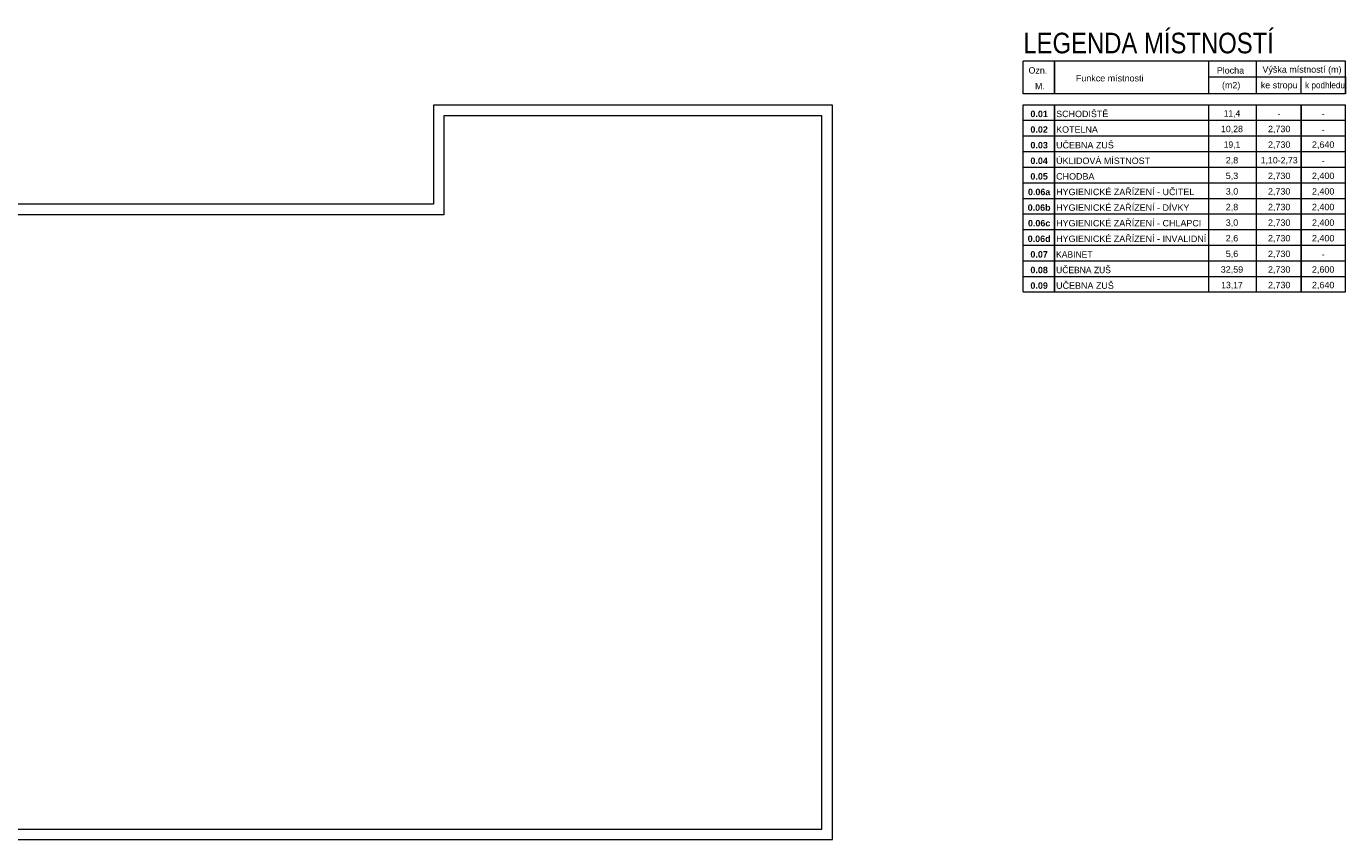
# Model space of a CAD drawing. Header units: millimetres. Extents: x -18118 to 32514, y -63087 to -43953.
# Tile 8 of 8: x 10075 to 32514, y -57777 to -43953. Entities that reach past the tile are written whole.
import ezdxf

# ---------------------------------------------------------------- set-up
doc = ezdxf.new("R2010")
doc.units = ezdxf.units.MM
doc.layers.add('XR$1$LEGENDA MÍSTNOSTÍ_1', color=7, linetype='Continuous', lineweight=25)
doc.layers.add('XR$2$1.PP - SLEPY_1', color=7, linetype='Continuous', lineweight=25)
doc.styles.add('ARIAL', font='ARIAL.TTF')

# ---------------------------------------------------------------- blocks, each defined once
blk = doc.blocks.new('KOMPLEXNÍ OBJEKT_1')
at = {"layer": 'XR$1$LEGENDA MÍSTNOSTÍ_1', "color": 7, "linetype": 'Continuous', "lineweight": 13}
for p, q in [((31755, -45284), (31755, -45550)), ((31755, -45550), (31755, -45284)), ((31755, -45284), (32514, -45284)), ((32514, -45550), (32514, -45284)), ((31755, -45550), (32514, -45550))]:
    blk.add_line(p, q, dxfattribs=at)
at = {"layer": 'XR$1$LEGENDA MÍSTNOSTÍ_1', "color": 7, "linetype": 'Continuous', "lineweight": 25, "insert": (32132, -45442), "char_height": 109, "width": 103.82, "attachment_point": 5, "style": 'ARIAL'}
blk.add_mtext('\\W0.97;-', dxfattribs=at)
blk = doc.blocks.new('KOMPLEXNÍ OBJEKT_2')
at = {"layer": 'XR$1$LEGENDA MÍSTNOSTÍ_1', "color": 7, "linetype": 'Continuous', "lineweight": 13}
for p, q in [((31755, -46080), (31755, -46345)), ((31755, -46345), (31755, -46080)), ((31755, -46080), (32514, -46080)), ((32514, -46345), (32514, -46080)), ((31755, -46345), (32514, -46345))]:
    blk.add_line(p, q, dxfattribs=at)
at = {"layer": 'XR$1$LEGENDA MÍSTNOSTÍ_1', "color": 7, "linetype": 'Continuous', "lineweight": 25, "insert": (32132, -46238), "char_height": 109, "width": 103.82, "attachment_point": 5, "style": 'ARIAL'}
blk.add_mtext('\\W0.97;-', dxfattribs=at)
blk = doc.blocks.new('KOMPLEXNÍ OBJEKT_3')
at = {"layer": 'XR$1$LEGENDA MÍSTNOSTÍ_1', "color": 7, "linetype": 'Continuous', "lineweight": 13}
for p, q in [((27032, -45284), (27564, -45284)), ((27032, -45550), (27032, -45284)), ((27564, -45284), (27564, -45550)), ((27564, -45550), (27564, -45284)), ((27564, -45284), (30190, -45284)), ((30190, -45550), (30190, -45284)), ((30190, -45284), (30997, -45284)), ((30997, -45550), (30997, -45284)), ((30997, -45284), (31755, -45284)), ((27032, -45550), (27564, -45550)), ((27564, -45550), (30190, -45550)), ((30190, -45550), (30997, -45550)), ((30997, -45550), (31755, -45550))]:
    blk.add_line(p, q, dxfattribs=at)
at = {"layer": 'XR$1$LEGENDA MÍSTNOSTÍ_1', "color": 7, "linetype": 'Continuous', "lineweight": 13, "insert": (27301, -45442), "char_height": 108.97, "width": 350.89, "attachment_point": 5, "style": 'ARIAL'}
blk.add_mtext('\\A1;{\\fArial|i0|b1;\\H108.970467;\\W1.000000;\\C7;0.01}\\P', dxfattribs=at)
at = {"layer": 'XR$1$LEGENDA MÍSTNOSTÍ_1', "color": 7, "linetype": 'Continuous', "lineweight": 25, "style": 'ARIAL'}
for s, insert, char_height, width, attachment_point in [('\\W1.00;SCHODIŠTĚ', (27590, -45442), 108.97, 944.46, 4), ('\\W0.95;11,4', (30581, -45442), 108.97, 349.47, 5), ('\\W0.97;-', (31380, -45442), 109, 103.82, 5)]:
    blk.add_mtext(s, dxfattribs=dict(at, insert=insert, char_height=char_height, width=width, attachment_point=attachment_point))
blk = doc.blocks.new('KOMPLEXNÍ OBJEKT_4')
at = {"layer": 'XR$1$LEGENDA MÍSTNOSTÍ_1', "color": 7, "linetype": 'Continuous', "lineweight": 13}
for p, q in [((27032, -45815), (27032, -45550)), ((27032, -45550), (27564, -45550)), ((27564, -45550), (27564, -45815)), ((27564, -45815), (27564, -45550)), ((27564, -45550), (30190, -45550)), ((30190, -45815), (30190, -45550)), ((30190, -45550), (30997, -45550)), ((30997, -45815), (30997, -45550)), ((30997, -45550), (31755, -45550)), ((27032, -45815), (27564, -45815)), ((27564, -45815), (30190, -45815)), ((30190, -45815), (30997, -45815)), ((30997, -45815), (31755, -45815))]:
    blk.add_line(p, q, dxfattribs=at)
at = {"layer": 'XR$1$LEGENDA MÍSTNOSTÍ_1', "color": 7, "linetype": 'Continuous', "lineweight": 13, "insert": (27301, -45707), "char_height": 108.97, "width": 352.38, "attachment_point": 5, "style": 'ARIAL'}
blk.add_mtext('\\A1;{\\fArial|i0|b1;\\H108.970467;\\W1.000000;\\C7;0.02}\\P', dxfattribs=at)
at = {"layer": 'XR$1$LEGENDA MÍSTNOSTÍ_1', "color": 7, "linetype": 'Continuous', "lineweight": 25, "char_height": 108.97, "style": 'ARIAL'}
for s, insert, width, attachment_point in [('\\W1.00;KOTELNA', (27590, -45707), 766.45, 4), ('\\W0.98;10,28', (30581, -45707), 436.67, 5), ('\\W1.00;2,730', (31384, -45707), 437.85, 5)]:
    blk.add_mtext(s, dxfattribs=dict(at, insert=insert, width=width, attachment_point=attachment_point))
blk = doc.blocks.new('KOMPLEXNÍ OBJEKT_5')
at = {"layer": 'XR$1$LEGENDA MÍSTNOSTÍ_1', "color": 7, "linetype": 'Continuous', "lineweight": 13}
for p, q in [((27032, -46080), (27032, -45815)), ((27032, -45815), (27564, -45815)), ((27564, -45815), (27564, -46080)), ((27564, -46080), (27564, -45815)), ((27564, -45815), (30190, -45815)), ((30190, -46080), (30190, -45815)), ((30190, -45815), (30997, -45815)), ((30997, -46080), (30997, -45815)), ((30997, -45815), (31755, -45815)), ((27032, -46080), (27564, -46080)), ((27564, -46080), (30190, -46080)), ((30190, -46080), (30997, -46080)), ((30997, -46080), (31755, -46080))]:
    blk.add_line(p, q, dxfattribs=at)
at = {"layer": 'XR$1$LEGENDA MÍSTNOSTÍ_1', "color": 7, "linetype": 'Continuous', "lineweight": 13, "insert": (27301, -45973), "char_height": 108.97, "width": 352.38, "attachment_point": 5, "style": 'ARIAL'}
blk.add_mtext('\\A1;{\\fArial|i0|b1;\\H108.970467;\\W1.000000;\\C7;0.03}\\P', dxfattribs=at)
at = {"layer": 'XR$1$LEGENDA MÍSTNOSTÍ_1', "color": 7, "linetype": 'Continuous', "lineweight": 25, "char_height": 108.97, "style": 'ARIAL'}
for s, insert, width, attachment_point in [('\\W1.00;UČEBNA ZUŠ', (27590, -45973), 1038.98, 4), ('\\W0.95;19,1', (30581, -45973), 349.47, 5), ('\\W1.00;2,730', (31384, -45973), 437.85, 5)]:
    blk.add_mtext(s, dxfattribs=dict(at, insert=insert, width=width, attachment_point=attachment_point))
blk = doc.blocks.new('KOMPLEXNÍ OBJEKT_6')
at = {"layer": 'XR$1$LEGENDA MÍSTNOSTÍ_1', "color": 7, "linetype": 'Continuous', "lineweight": 13}
for p, q in [((27032, -46345), (27032, -46080)), ((27032, -46080), (27564, -46080)), ((27564, -46080), (27564, -46345)), ((27564, -46345), (27564, -46080)), ((27564, -46080), (30190, -46080)), ((30190, -46345), (30190, -46080)), ((30190, -46080), (30997, -46080)), ((30997, -46345), (30997, -46080)), ((30997, -46080), (31755, -46080)), ((27032, -46345), (27564, -46345)), ((27564, -46345), (30190, -46345)), ((30190, -46345), (30997, -46345)), ((30997, -46345), (31755, -46345))]:
    blk.add_line(p, q, dxfattribs=at)
at = {"layer": 'XR$1$LEGENDA MÍSTNOSTÍ_1', "color": 7, "linetype": 'Continuous', "lineweight": 13, "insert": (27301, -46238), "char_height": 108.97, "width": 352.38, "attachment_point": 5, "style": 'ARIAL'}
blk.add_mtext('\\A1;{\\fArial|i0|b1;\\H108.970467;\\W1.000000;\\C7;0.04}\\P', dxfattribs=at)
at = {"layer": 'XR$1$LEGENDA MÍSTNOSTÍ_1', "color": 7, "linetype": 'Continuous', "lineweight": 25, "style": 'ARIAL'}
for s, insert, char_height, width, attachment_point in [('\\W1.00;ÚKLIDOVÁ MÍSTNOST', (27590, -46238), 108.97, 1654.57, 4), ('\\W1.00;2,8', (30581, -46238), 109, 266.84, 5), ('\\W0.98;1,10-2,73', (31384, -46238), 108.97, 699.85, 5)]:
    blk.add_mtext(s, dxfattribs=dict(at, insert=insert, char_height=char_height, width=width, attachment_point=attachment_point))
blk = doc.blocks.new('KOMPLEXNÍ OBJEKT_7')
at = {"layer": 'XR$1$LEGENDA MÍSTNOSTÍ_1', "color": 7, "linetype": 'Continuous', "lineweight": 13}
for p, q in [((27032, -46611), (27032, -46345)), ((27032, -46345), (27564, -46345)), ((27564, -46345), (27564, -46611)), ((27564, -46611), (27564, -46345)), ((27564, -46345), (30190, -46345)), ((30190, -46611), (30190, -46345)), ((30190, -46345), (30997, -46345)), ((30997, -46611), (30997, -46345)), ((30997, -46345), (31755, -46345)), ((27032, -46611), (27564, -46611)), ((27564, -46611), (30190, -46611)), ((30190, -46611), (30997, -46611)), ((30997, -46611), (31755, -46611))]:
    blk.add_line(p, q, dxfattribs=at)
at = {"layer": 'XR$1$LEGENDA MÍSTNOSTÍ_1', "color": 7, "linetype": 'Continuous', "lineweight": 13, "insert": (27301, -46503), "char_height": 108.97, "width": 352.38, "attachment_point": 5, "style": 'ARIAL'}
blk.add_mtext('\\A1;{\\fArial|i0|b1;\\H108.970467;\\W1.000000;\\C7;0.05}\\P', dxfattribs=at)
at = {"layer": 'XR$1$LEGENDA MÍSTNOSTÍ_1', "color": 7, "linetype": 'Continuous', "lineweight": 25, "style": 'ARIAL'}
for s, insert, char_height, width, attachment_point in [('\\W1.00;CHODBA', (27590, -46503), 108.97, 708.43, 4), ('\\W1.00;5,3', (30581, -46503), 109, 266.84, 5), ('\\W1.00;2,730', (31384, -46503), 108.97, 437.85, 5)]:
    blk.add_mtext(s, dxfattribs=dict(at, insert=insert, char_height=char_height, width=width, attachment_point=attachment_point))
blk = doc.blocks.new('KOMPLEXNÍ OBJEKT_8')
at = {"layer": 'XR$1$LEGENDA MÍSTNOSTÍ_1', "color": 7, "linetype": 'Continuous', "lineweight": 13}
for p, q in [((27032, -46876), (27032, -46611)), ((27032, -46611), (27564, -46611)), ((27564, -46611), (27564, -46876)), ((27564, -46876), (27564, -46611)), ((27564, -46611), (30190, -46611)), ((30190, -46876), (30190, -46611)), ((30190, -46611), (30997, -46611)), ((30997, -46876), (30997, -46611)), ((30997, -46611), (31755, -46611)), ((27032, -46876), (27564, -46876)), ((27564, -46876), (30190, -46876)), ((30190, -46876), (30997, -46876)), ((30997, -46876), (31755, -46876))]:
    blk.add_line(p, q, dxfattribs=at)
at = {"layer": 'XR$1$LEGENDA MÍSTNOSTÍ_1', "color": 7, "linetype": 'Continuous', "lineweight": 13, "insert": (27301, -46768), "char_height": 108.97, "width": 437.85, "attachment_point": 5, "style": 'ARIAL'}
blk.add_mtext('\\A1;{\\fArial|i0|b1;\\H108.970467;\\W1.000000;\\C7;0.06a}\\P', dxfattribs=at)
at = {"layer": 'XR$1$LEGENDA MÍSTNOSTÍ_1', "color": 7, "linetype": 'Continuous', "lineweight": 25, "style": 'ARIAL'}
for s, insert, char_height, width, attachment_point in [('\\W1.00;HYGIENICKÉ ZAŘÍZENÍ - UČITEL', (27590, -46768), 108.97, 2408.3, 4), ('\\W1.00;3,0', (30581, -46768), 109, 266.84, 5), ('\\W1.00;2,730', (31384, -46768), 108.97, 437.85, 5)]:
    blk.add_mtext(s, dxfattribs=dict(at, insert=insert, char_height=char_height, width=width, attachment_point=attachment_point))
blk = doc.blocks.new('KOMPLEXNÍ OBJEKT_9')
at = {"layer": 'XR$1$LEGENDA MÍSTNOSTÍ_1', "color": 7, "linetype": 'Continuous', "lineweight": 13}
for p, q in [((31755, -46611), (31755, -46876)), ((31755, -46876), (31755, -46611)), ((31755, -46611), (32514, -46611)), ((32514, -46876), (32514, -46611)), ((31755, -46876), (32514, -46876))]:
    blk.add_line(p, q, dxfattribs=at)
at = {"layer": 'XR$1$LEGENDA MÍSTNOSTÍ_1', "color": 7, "linetype": 'Continuous', "lineweight": 25, "insert": (32132, -46768), "char_height": 108.97, "width": 437.85, "attachment_point": 5, "style": 'ARIAL'}
blk.add_mtext('\\W1.00;2,400', dxfattribs=at)
blk = doc.blocks.new('KOMPLEXNÍ OBJEKT_10')
at = {"layer": 'XR$1$LEGENDA MÍSTNOSTÍ_1', "color": 7, "linetype": 'Continuous', "lineweight": 13}
for p, q in [((31755, -46345), (31755, -46611)), ((31755, -46611), (31755, -46345)), ((31755, -46345), (32514, -46345)), ((32514, -46611), (32514, -46345)), ((31755, -46611), (32514, -46611))]:
    blk.add_line(p, q, dxfattribs=at)
at = {"layer": 'XR$1$LEGENDA MÍSTNOSTÍ_1', "color": 7, "linetype": 'Continuous', "lineweight": 25, "insert": (32132, -46503), "char_height": 108.97, "width": 437.85, "attachment_point": 5, "style": 'ARIAL'}
blk.add_mtext('\\W1.00;2,400', dxfattribs=at)
blk = doc.blocks.new('KOMPLEXNÍ OBJEKT_11')
at = {"layer": 'XR$1$LEGENDA MÍSTNOSTÍ_1', "color": 7, "linetype": 'Continuous', "lineweight": 13}
for p, q in [((27032, -47141), (27032, -46876)), ((27032, -46876), (27564, -46876)), ((27564, -46876), (27564, -47141)), ((27564, -47141), (27564, -46876)), ((27564, -46876), (30190, -46876)), ((30190, -47141), (30190, -46876)), ((30190, -46876), (30997, -46876)), ((30997, -47141), (30997, -46876)), ((30997, -46876), (31755, -46876)), ((27032, -47141), (27564, -47141)), ((27564, -47141), (30190, -47141)), ((30190, -47141), (30997, -47141)), ((30997, -47141), (31755, -47141))]:
    blk.add_line(p, q, dxfattribs=at)
at = {"layer": 'XR$1$LEGENDA MÍSTNOSTÍ_1', "color": 7, "linetype": 'Continuous', "lineweight": 13, "insert": (27301, -47034), "char_height": 108.97, "width": 446.15, "attachment_point": 5, "style": 'ARIAL'}
blk.add_mtext('\\A1;{\\fArial|i0|b1;\\H108.970467;\\W1.000000;\\C7;0.06b}\\P', dxfattribs=at)
at = {"layer": 'XR$1$LEGENDA MÍSTNOSTÍ_1', "color": 7, "linetype": 'Continuous', "lineweight": 25, "style": 'ARIAL'}
for s, insert, char_height, width, attachment_point in [('\\W1.00;HYGIENICKÉ ZAŘÍZENÍ - DÍVKY', (27590, -47034), 108.97, 2322.92, 4), ('\\W1.00;2,8', (30581, -47034), 109, 266.84, 5), ('\\W1.00;2,730', (31384, -47034), 108.97, 437.85, 5)]:
    blk.add_mtext(s, dxfattribs=dict(at, insert=insert, char_height=char_height, width=width, attachment_point=attachment_point))
blk = doc.blocks.new('KOMPLEXNÍ OBJEKT_12')
at = {"layer": 'XR$1$LEGENDA MÍSTNOSTÍ_1', "color": 7, "linetype": 'Continuous', "lineweight": 13}
for p, q in [((31755, -45815), (31755, -46080)), ((31755, -46080), (31755, -45815)), ((31755, -45815), (32514, -45815)), ((32514, -46080), (32514, -45815)), ((31755, -46080), (32514, -46080))]:
    blk.add_line(p, q, dxfattribs=at)
at = {"layer": 'XR$1$LEGENDA MÍSTNOSTÍ_1', "color": 7, "linetype": 'Continuous', "lineweight": 25, "insert": (32132, -45973), "char_height": 108.97, "width": 437.85, "attachment_point": 5, "style": 'ARIAL'}
blk.add_mtext('\\W1.00;2,640', dxfattribs=at)
blk = doc.blocks.new('KOMPLEXNÍ OBJEKT_13')
at = {"layer": 'XR$1$LEGENDA MÍSTNOSTÍ_1', "color": 7, "linetype": 'Continuous', "lineweight": 13}
for p, q in [((27032, -48467), (27032, -48202)), ((27032, -48202), (27564, -48202)), ((27564, -48202), (27564, -48467)), ((27564, -48467), (27564, -48202)), ((27564, -48202), (30190, -48202)), ((30190, -48467), (30190, -48202)), ((30190, -48202), (30997, -48202)), ((30997, -48467), (30997, -48202)), ((30997, -48202), (31755, -48202)), ((27032, -48467), (27564, -48467)), ((27564, -48467), (30190, -48467)), ((30190, -48467), (30997, -48467)), ((30997, -48467), (31755, -48467))]:
    blk.add_line(p, q, dxfattribs=at)
at = {"layer": 'XR$1$LEGENDA MÍSTNOSTÍ_1', "color": 7, "linetype": 'Continuous', "lineweight": 13, "insert": (27301, -48360), "char_height": 108.97, "width": 352.38, "attachment_point": 5, "style": 'ARIAL'}
blk.add_mtext('\\A1;{\\fArial|i0|b1;\\H108.970467;\\W1.000000;\\C7;0.09}\\P', dxfattribs=at)
at = {"layer": 'XR$1$LEGENDA MÍSTNOSTÍ_1', "color": 7, "linetype": 'Continuous', "lineweight": 25, "char_height": 108.97, "style": 'ARIAL'}
for s, insert, width, attachment_point in [('\\W1.00;UČEBNA ZUŠ', (27590, -48360), 1038.98, 4), ('\\W0.96;13,17', (30581, -48360), 435.55, 5), ('\\W1.00;2,730', (31384, -48360), 437.85, 5)]:
    blk.add_mtext(s, dxfattribs=dict(at, insert=insert, width=width, attachment_point=attachment_point))
blk = doc.blocks.new('KOMPLEXNÍ OBJEKT_14')
at = {"layer": 'XR$1$LEGENDA MÍSTNOSTÍ_1', "color": 7, "linetype": 'Continuous', "lineweight": 13}
for p, q in [((27032, -48202), (27032, -47937)), ((27032, -47937), (27564, -47937)), ((27564, -47937), (27564, -48202)), ((27564, -48202), (27564, -47937)), ((27564, -47937), (30190, -47937)), ((30190, -48202), (30190, -47937)), ((30190, -47937), (30997, -47937)), ((30997, -48202), (30997, -47937)), ((30997, -47937), (31755, -47937)), ((27032, -48202), (27564, -48202)), ((27564, -48202), (30190, -48202)), ((30190, -48202), (30997, -48202)), ((30997, -48202), (31755, -48202))]:
    blk.add_line(p, q, dxfattribs=at)
at = {"layer": 'XR$1$LEGENDA MÍSTNOSTÍ_1', "color": 7, "linetype": 'Continuous', "lineweight": 25, "char_height": 108.97, "style": 'ARIAL'}
for s, insert, width, attachment_point in [('\\W0.95;UČEBNA ZUŠ', (27590, -48095), 989.51, 4), ('\\W1.00;32,59', (30581, -48095), 437.85, 5), ('\\W1.00;2,730', (31384, -48095), 437.85, 5)]:
    blk.add_mtext(s, dxfattribs=dict(at, insert=insert, width=width, attachment_point=attachment_point))
at = {"layer": 'XR$1$LEGENDA MÍSTNOSTÍ_1', "color": 7, "linetype": 'Continuous', "lineweight": 13, "insert": (27301, -48095), "char_height": 108.97, "width": 352.38, "attachment_point": 5, "style": 'ARIAL'}
blk.add_mtext('\\A1;{\\fArial|i0|b1;\\H108.970467;\\W1.000000;\\C7;0.08}\\P', dxfattribs=at)
blk = doc.blocks.new('KOMPLEXNÍ OBJEKT_15')
at = {"layer": 'XR$1$LEGENDA MÍSTNOSTÍ_1', "color": 7, "linetype": 'Continuous', "lineweight": 13}
for p, q in [((27032, -47937), (27032, -47672)), ((27032, -47672), (27564, -47672)), ((27564, -47672), (27564, -47937)), ((27564, -47937), (27564, -47672)), ((27564, -47672), (30190, -47672)), ((30190, -47937), (30190, -47672)), ((30190, -47672), (30997, -47672)), ((30997, -47937), (30997, -47672)), ((30997, -47672), (31755, -47672)), ((27032, -47937), (27564, -47937)), ((27564, -47937), (30190, -47937)), ((30190, -47937), (30997, -47937)), ((30997, -47937), (31755, -47937))]:
    blk.add_line(p, q, dxfattribs=at)
at = {"layer": 'XR$1$LEGENDA MÍSTNOSTÍ_1', "color": 7, "linetype": 'Continuous', "lineweight": 13, "insert": (27301, -47829), "char_height": 108.97, "width": 352.38, "attachment_point": 5, "style": 'ARIAL'}
blk.add_mtext('\\A1;{\\fArial|i0|b1;\\H108.970467;\\W1.000000;\\C7;0.07}\\P', dxfattribs=at)
at = {"layer": 'XR$1$LEGENDA MÍSTNOSTÍ_1', "color": 7, "linetype": 'Continuous', "lineweight": 25, "style": 'ARIAL'}
for s, insert, char_height, width, attachment_point in [('\\W0.95;KABINET', (27590, -47829), 108.97, 672.81, 4), ('\\W1.00;5,6', (30581, -47829), 109, 266.84, 5), ('\\W1.00;2,730', (31384, -47829), 108.97, 437.85, 5)]:
    blk.add_mtext(s, dxfattribs=dict(at, insert=insert, char_height=char_height, width=width, attachment_point=attachment_point))
blk = doc.blocks.new('KOMPLEXNÍ OBJEKT_16')
at = {"layer": 'XR$1$LEGENDA MÍSTNOSTÍ_1', "color": 7, "linetype": 'Continuous', "lineweight": 13}
for p, q in [((31755, -47672), (31755, -47937)), ((31755, -47937), (31755, -47672)), ((31755, -47672), (32514, -47672)), ((32514, -47937), (32514, -47672)), ((31755, -47937), (32514, -47937))]:
    blk.add_line(p, q, dxfattribs=at)
at = {"layer": 'XR$1$LEGENDA MÍSTNOSTÍ_1', "color": 7, "linetype": 'Continuous', "lineweight": 25, "insert": (32132, -47829), "char_height": 109, "width": 103.82, "attachment_point": 5, "style": 'ARIAL'}
blk.add_mtext('\\W0.97;-', dxfattribs=at)
blk = doc.blocks.new('KOMPLEXNÍ OBJEKT_17')
at = {"layer": 'XR$1$LEGENDA MÍSTNOSTÍ_1', "color": 7, "linetype": 'Continuous', "lineweight": 13}
for p, q in [((27032, -47406), (27032, -47141)), ((27032, -47141), (27564, -47141)), ((27564, -47141), (27564, -47406)), ((27564, -47406), (27564, -47141)), ((27564, -47141), (30190, -47141)), ((30190, -47406), (30190, -47141)), ((30190, -47141), (30997, -47141)), ((30997, -47406), (30997, -47141)), ((30997, -47141), (31755, -47141)), ((27032, -47406), (27564, -47406)), ((27564, -47406), (30190, -47406)), ((30190, -47406), (30997, -47406)), ((30997, -47406), (31755, -47406))]:
    blk.add_line(p, q, dxfattribs=at)
at = {"layer": 'XR$1$LEGENDA MÍSTNOSTÍ_1', "color": 7, "linetype": 'Continuous', "lineweight": 13, "insert": (27301, -47299), "char_height": 108.97, "width": 439.09, "attachment_point": 5, "style": 'ARIAL'}
blk.add_mtext('\\A1;{\\fArial|i0|b1;\\H108.970467;\\W1.000000;\\C7;0.06c}\\P', dxfattribs=at)
at = {"layer": 'XR$1$LEGENDA MÍSTNOSTÍ_1', "color": 7, "linetype": 'Continuous', "lineweight": 25, "style": 'ARIAL'}
for s, insert, char_height, width, attachment_point in [('\\W1.00;HYGIENICKÉ ZAŘÍZENÍ - CHLAPCI', (27590, -47299), 108.97, 2528.2, 4), ('\\W1.00;3,0', (30581, -47299), 109, 266.84, 5), ('\\W1.00;2,730', (31384, -47299), 108.97, 437.85, 5)]:
    blk.add_mtext(s, dxfattribs=dict(at, insert=insert, char_height=char_height, width=width, attachment_point=attachment_point))
blk = doc.blocks.new('KOMPLEXNÍ OBJEKT_18')
at = {"layer": 'XR$1$LEGENDA MÍSTNOSTÍ_1', "color": 7, "linetype": 'Continuous', "lineweight": 13}
for p, q in [((27032, -47672), (27032, -47406)), ((27032, -47406), (27564, -47406)), ((27564, -47406), (27564, -47672)), ((27564, -47672), (27564, -47406)), ((27564, -47406), (30190, -47406)), ((30190, -47672), (30190, -47406)), ((30190, -47406), (30997, -47406)), ((30997, -47672), (30997, -47406)), ((30997, -47406), (31755, -47406)), ((27032, -47672), (27564, -47672)), ((27564, -47672), (30190, -47672)), ((30190, -47672), (30997, -47672)), ((30997, -47672), (31755, -47672))]:
    blk.add_line(p, q, dxfattribs=at)
at = {"layer": 'XR$1$LEGENDA MÍSTNOSTÍ_1', "color": 7, "linetype": 'Continuous', "lineweight": 13, "insert": (27301, -47564), "char_height": 108.97, "width": 446.15, "attachment_point": 5, "style": 'ARIAL'}
blk.add_mtext('\\A1;{\\fArial|i0|b1;\\H108.970467;\\W1.000000;\\C7;0.06d}\\P', dxfattribs=at)
at = {"layer": 'XR$1$LEGENDA MÍSTNOSTÍ_1', "color": 7, "linetype": 'Continuous', "lineweight": 25, "style": 'ARIAL'}
for s, insert, char_height, width, attachment_point in [('\\W1.00;HYGIENICKÉ ZAŘÍZENÍ - INVALIDNÍ', (27590, -47564), 108.97, 2611.72, 4), ('\\W1.00;2,6', (30581, -47564), 109, 266.84, 5), ('\\W1.00;2,730', (31384, -47564), 108.97, 437.85, 5)]:
    blk.add_mtext(s, dxfattribs=dict(at, insert=insert, char_height=char_height, width=width, attachment_point=attachment_point))
blk = doc.blocks.new('KOMPLEXNÍ OBJEKT_19')
at = {"layer": 'XR$1$LEGENDA MÍSTNOSTÍ_1', "color": 7, "linetype": 'Continuous', "lineweight": 13}
for p, q in [((31755, -47937), (31755, -48202)), ((31755, -48202), (31755, -47937)), ((31755, -47937), (32514, -47937)), ((32514, -48202), (32514, -47937)), ((31755, -48202), (32514, -48202))]:
    blk.add_line(p, q, dxfattribs=at)
at = {"layer": 'XR$1$LEGENDA MÍSTNOSTÍ_1', "color": 7, "linetype": 'Continuous', "lineweight": 25, "insert": (32132, -48095), "char_height": 108.97, "width": 437.85, "attachment_point": 5, "style": 'ARIAL'}
blk.add_mtext('\\W1.00;2,600', dxfattribs=at)
blk = doc.blocks.new('KOMPLEXNÍ OBJEKT_20')
at = {"layer": 'XR$1$LEGENDA MÍSTNOSTÍ_1', "color": 7, "linetype": 'Continuous', "lineweight": 13}
for p, q in [((31755, -46876), (31755, -47141)), ((31755, -47141), (31755, -46876)), ((31755, -46876), (32514, -46876)), ((32514, -47141), (32514, -46876)), ((31755, -47141), (32514, -47141))]:
    blk.add_line(p, q, dxfattribs=at)
at = {"layer": 'XR$1$LEGENDA MÍSTNOSTÍ_1', "color": 7, "linetype": 'Continuous', "lineweight": 25, "insert": (32132, -47034), "char_height": 108.97, "width": 437.85, "attachment_point": 5, "style": 'ARIAL'}
blk.add_mtext('\\W1.00;2,400', dxfattribs=at)
blk = doc.blocks.new('KOMPLEXNÍ OBJEKT_21')
at = {"layer": 'XR$1$LEGENDA MÍSTNOSTÍ_1', "color": 7, "linetype": 'Continuous', "lineweight": 13}
for p, q in [((31755, -47406), (31755, -47672)), ((31755, -47672), (31755, -47406)), ((31755, -47406), (32514, -47406)), ((32514, -47672), (32514, -47406)), ((31755, -47672), (32514, -47672))]:
    blk.add_line(p, q, dxfattribs=at)
at = {"layer": 'XR$1$LEGENDA MÍSTNOSTÍ_1', "color": 7, "linetype": 'Continuous', "lineweight": 25, "insert": (32132, -47564), "char_height": 108.97, "width": 437.85, "attachment_point": 5, "style": 'ARIAL'}
blk.add_mtext('\\W1.00;2,400', dxfattribs=at)
blk = doc.blocks.new('KOMPLEXNÍ OBJEKT_22')
at = {"layer": 'XR$1$LEGENDA MÍSTNOSTÍ_1', "color": 7, "linetype": 'Continuous', "lineweight": 13}
for p, q in [((31755, -47141), (31755, -47406)), ((31755, -47406), (31755, -47141)), ((31755, -47141), (32514, -47141)), ((32514, -47406), (32514, -47141)), ((31755, -47406), (32514, -47406))]:
    blk.add_line(p, q, dxfattribs=at)
at = {"layer": 'XR$1$LEGENDA MÍSTNOSTÍ_1', "color": 7, "linetype": 'Continuous', "lineweight": 25, "insert": (32132, -47299), "char_height": 108.97, "width": 437.85, "attachment_point": 5, "style": 'ARIAL'}
blk.add_mtext('\\W1.00;2,400', dxfattribs=at)
blk = doc.blocks.new('KOMPLEXNÍ OBJEKT_23')
at = {"layer": 'XR$1$LEGENDA MÍSTNOSTÍ_1', "color": 7, "linetype": 'Continuous', "lineweight": 13}
for p, q in [((31755, -48202), (31755, -48467)), ((31755, -48467), (31755, -48202)), ((31755, -48202), (32514, -48202)), ((32514, -48467), (32514, -48202)), ((31755, -48467), (32514, -48467))]:
    blk.add_line(p, q, dxfattribs=at)
at = {"layer": 'XR$1$LEGENDA MÍSTNOSTÍ_1', "color": 7, "linetype": 'Continuous', "lineweight": 25, "insert": (32132, -48360), "char_height": 108.97, "width": 437.85, "attachment_point": 5, "style": 'ARIAL'}
blk.add_mtext('\\W1.00;2,640', dxfattribs=at)
blk = doc.blocks.new('KOMPLEXNÍ OBJEKT_24')
at = {"layer": 'XR$1$LEGENDA MÍSTNOSTÍ_1', "color": 7, "linetype": 'Continuous', "lineweight": 13}
for p, q in [((31755, -45550), (31755, -45815)), ((31755, -45815), (31755, -45550)), ((31755, -45550), (32514, -45550)), ((32514, -45815), (32514, -45550)), ((31755, -45815), (32514, -45815))]:
    blk.add_line(p, q, dxfattribs=at)
at = {"layer": 'XR$1$LEGENDA MÍSTNOSTÍ_1', "color": 7, "linetype": 'Continuous', "lineweight": 25, "insert": (32132, -45707), "char_height": 109, "width": 103.82, "attachment_point": 5, "style": 'ARIAL'}
blk.add_mtext('\\W0.97;-', dxfattribs=at)

msp = doc.modelspace()

# ---------------------------------------------------------------- linework, layer by layer
at = {"layer": 'XR$1$LEGENDA MÍSTNOSTÍ_1', "color": 7, "linetype": 'Continuous', "lineweight": 13}
for p, q in [((27032, -45102), (27032, -44545)), ((32514, -44545), (27032, -44545)), ((27564, -44545), (27564, -45102)), ((27564, -45102), (27564, -44545)), ((30190, -45102), (30190, -44545)), ((30997, -45102), (30997, -44545)), ((32514, -44810), (32514, -44545)), ((32514, -45102), (32514, -44545)), ((30190, -44810), (32514, -44810)), ((31755, -45102), (31755, -44810)), ((32514, -44810), (32514, -45102)), ((32514, -45102), (27032, -45102))]:
    msp.add_line(p, q, dxfattribs=at)
at = {"layer": 'XR$2$1.PP - SLEPY_1', "color": 138, "linetype": 'Continuous', "lineweight": 13}
for p, q in [((23787, -45292), (16997, -45292)), ((16997, -45292), (16997, -46977)), ((23787, -57777), (23787, -45292)), ((23607, -45472), (17177, -45472)), ((17177, -45472), (17177, -47157)), ((23607, -57597), (23607, -45472)), ((16997, -46977), (5337, -46977)), ((17177, -47157), (6825, -47157)), ((9169, -57597), (23607, -57597)), ((8012, -57777), (23787, -57777))]:
    msp.add_line(p, q, dxfattribs=at)

# ---------------------------------------------------------------- block references
at = {"layer": 'XR$1$LEGENDA MÍSTNOSTÍ_1', "color": 7, "linetype": 'Continuous', "lineweight": 25}
for name in ['KOMPLEXNÍ OBJEKT_3', 'KOMPLEXNÍ OBJEKT_1', 'KOMPLEXNÍ OBJEKT_4', 'KOMPLEXNÍ OBJEKT_24', 'KOMPLEXNÍ OBJEKT_5', 'KOMPLEXNÍ OBJEKT_12', 'KOMPLEXNÍ OBJEKT_6', 'KOMPLEXNÍ OBJEKT_2', 'KOMPLEXNÍ OBJEKT_7', 'KOMPLEXNÍ OBJEKT_10', 'KOMPLEXNÍ OBJEKT_8', 'KOMPLEXNÍ OBJEKT_9', 'KOMPLEXNÍ OBJEKT_11', 'KOMPLEXNÍ OBJEKT_20', 'KOMPLEXNÍ OBJEKT_17', 'KOMPLEXNÍ OBJEKT_22', 'KOMPLEXNÍ OBJEKT_21', 'KOMPLEXNÍ OBJEKT_16', 'KOMPLEXNÍ OBJEKT_14', 'KOMPLEXNÍ OBJEKT_19', 'KOMPLEXNÍ OBJEKT_13', 'KOMPLEXNÍ OBJEKT_23']:
    msp.add_blockref(name, (0, 0), dxfattribs=at)
at = {"layer": 'XR$1$LEGENDA MÍSTNOSTÍ_1', "color": 7, "linetype": 'Continuous', "lineweight": 13}
for name in ['KOMPLEXNÍ OBJEKT_18', 'KOMPLEXNÍ OBJEKT_15']:
    msp.add_blockref(name, (0, 0), dxfattribs=at)

# ---------------------------------------------------------------- texts
at = {"layer": 'XR$1$LEGENDA MÍSTNOSTÍ_1', "color": 7, "linetype": 'Continuous', "lineweight": 70, "insert": (27032, -44416), "char_height": 350, "width": 4428.56, "attachment_point": 7, "style": 'ARIAL'}
msp.add_mtext('\\W0.83;LEGENDA MÍSTNOSTÍ', dxfattribs=at)
at = {"layer": 'XR$1$LEGENDA MÍSTNOSTÍ_1', "color": 7, "linetype": 'Continuous', "lineweight": 25, "style": 'ARIAL'}
for s, insert, char_height, width, attachment_point in [('\\W0.99;Ozn. ', (27121, -44757), 108.97, 417.43, 7), ('\\W1.00;Plocha', (30555, -44702), 108.97, 523.29, 5), ('\\W1.00;Výška místností (m)', (31772, -44702), 108.97, 1400.28, 5), ('\\W1.00;Funkce místnosti', (28501, -44835), 108.97, 1207.85, 5), ('\\W0.99;M. ', (27315, -44968), 109, 264.59, 5), ('\\W1.00;(m2)', (30567, -44968), 108.97, 368.67, 5), ('\\W1.00;ke stropu', (31384, -44968), 108.97, 682.98, 5), ('\\W0.91;k podhledu', (32164, -44968), 108.97, 731.71, 5)]:
    msp.add_mtext(s, dxfattribs=dict(at, insert=insert, char_height=char_height, width=width, attachment_point=attachment_point))

doc.saveas('drawing.dxf')
